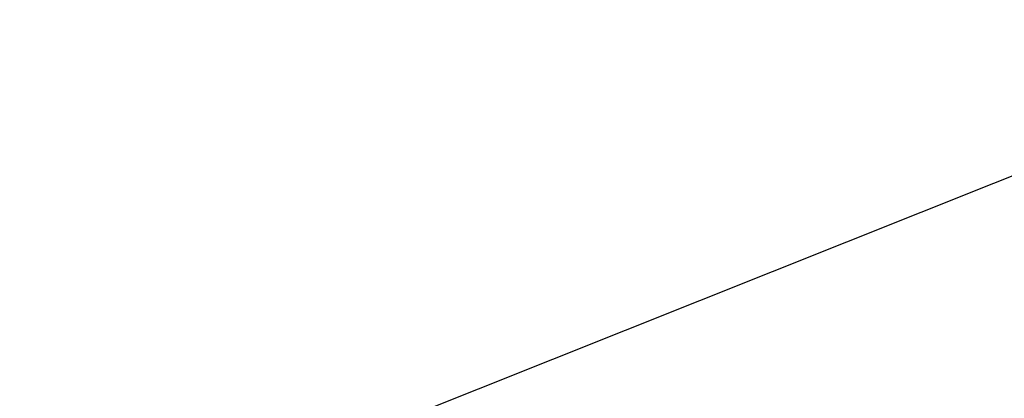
# Model space of a CAD drawing. Header units: metres. Extents: x 152057 to 155740, y 463538 to 465228.
# Tile 20 of 65: x 152577 to 152691, y 464044 to 464088. Entities that reach past the tile are written whole.
import ezdxf

# ---------------------------------------------------------------- set-up
doc = ezdxf.new("R2010")
doc.units = ezdxf.units.M
doc.layers.add('-DR-alg-kader', color=3, linetype='Continuous', plot=False)
doc.layers.add('-DR-v-vh-arc-BSS keiformaat', color=252, linetype='Continuous', lineweight=9)

msp = doc.modelspace()

# ---------------------------------------------------------------- hatches: boundary and pattern name
at = {"layer": '-DR-v-vh-arc-BSS keiformaat'}
h = msp.add_hatch(dxfattribs=at)
h.set_pattern_fill('ANSI36', color=256, scale=0.1, angle=90)
h.set_pattern_definition([(151.281974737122, (152511.2270875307, 463896.8356202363), (-0.6398389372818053, -0.0114684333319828), [0.7937500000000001, -0.15875, 0, -0.15875])])
edge = h.paths.add_edge_path()
edge.add_line((152710.034, 464038.9790000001), (152708.664, 464039.7420000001))
edge.add_line((152708.664, 464039.7420000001), (152707.164, 464041.469))
edge.add_line((152707.164, 464041.469), (152706.3420000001, 464042.9460000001))
edge.add_line((152706.3420000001, 464042.9460000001), (152705.4414391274, 464045.0820171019))
edge.add_line((152705.4414391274, 464045.0820171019), (152684.4905958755, 464038.1499080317))
edge.add_line((152684.4905958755, 464038.1499080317), (152686.277, 464037.639))
edge.add_line((152686.277, 464037.639), (152688.076, 464036.5620000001))
edge.add_line((152688.076, 464036.5620000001), (152689.542, 464035.1800000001))
edge.add_arc((152689.1220981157, 464034.988396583), 0.4615511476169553, -66.53263217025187, 24.527461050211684, ccw=False)
edge.add_line((152689.3059001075, 464034.5650217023), (152683.122, 464032.2860000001))
edge.add_line((152683.122, 464032.2860000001), (152670.7920000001, 464028.513))
edge.add_line((152670.7920000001, 464028.513), (152665.532, 464026.8850000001))
edge.add_line((152665.532, 464026.8850000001), (152657.11, 464024.0040000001))
edge.add_line((152657.11, 464024.0040000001), (152643.6510000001, 464019.312))
edge.add_line((152643.6510000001, 464019.312), (152637.0000000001, 464016.697))
edge.add_line((152637.0000000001, 464016.697), (152627.5419999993, 464013.1969999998))
edge.add_arc((152627.3453418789, 464013.621195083), 0.4675637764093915, 153.7490782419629, 294.8725813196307, ccw=False)
edge.add_line((152626.9259999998, 464013.8279999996), (152632.6222896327, 464023.3240711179))
edge.add_arc((152637.7675705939, 464020.2376356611), 5.999999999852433, 115.6640101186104, 149.0422465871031, ccw=False)
edge.add_arc((152635.3855591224, 464025.1950564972), 0.500000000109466, 20.559979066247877, 115.66401009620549, ccw=False)
edge.add_line((152635.8537116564, 464025.3706503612), (152636.6213500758, 464023.3240419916))
edge.add_line((152636.6213500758, 464023.3240419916), (152666.4440472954, 464034.509889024))
edge.add_line((152666.4440472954, 464034.509889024), (152666.1486858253, 464035.297355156))
edge.add_arc((152667.0849908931, 464035.6485428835), 0.9999999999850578, 105.7785867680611, 200.5599790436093, ccw=False)
edge.add_line((152666.8130702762, 464036.6108625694), (152663.9056180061, 464036.0377498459))
edge.add_arc((152664.8726032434, 464031.132146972), 5.00000000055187, 101.1510987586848, 110.4789074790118)
edge.add_line((152663.1232905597, 464035.8161522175), (152630.3513540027, 464024.2795125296))
edge.add_arc((152633.7132071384, 464014.7295533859), 10.12441485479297, 109.3934965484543, 124.5752313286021)
edge.add_arc((152635.375545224, 464012.3176271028), 13.0537076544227, 124.5752313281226, 151.1656309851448)
edge.add_line((152623.9402683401, 464018.6131593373), (152623.5094848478, 464017.790633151))
edge.add_arc((152623.9524146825, 464017.5586565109), 0.5000000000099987, 152.3574988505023, 292.1309985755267)
edge.add_line((152624.1407774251, 464017.095494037), (152614.5766643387, 464013.3000689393))
edge.add_line((152614.5766643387, 464013.3000689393), (152614.2000000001, 464011.8700000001))
edge.add_line((152614.2000000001, 464011.8700000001), (152612.9090000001, 464009.4050000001))
edge.add_line((152612.9090000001, 464009.4050000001), (152609.777, 464006.4240000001))
edge.add_line((152609.777, 464006.4240000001), (152607.58, 464005.17))
edge.add_line((152607.58, 464005.17), (152603.694, 464003.656))
edge.add_line((152603.694, 464003.656), (152599.489, 464002.7970000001))
edge.add_line((152599.489, 464002.7970000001), (152596.8920000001, 464002.5550000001))
edge.add_line((152596.8920000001, 464002.5550000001), (152594.3174431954, 464002.501776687))
edge.add_line((152594.3174431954, 464002.501776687), (152594.6808529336, 464001.6635795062))
edge.add_line((152594.6808529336, 464001.6635795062), (152585.8751901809, 463997.7927248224))
edge.add_arc((152546.3481498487, 464089.6492057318), 100.0000000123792, 290.66737642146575, 293.2828394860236, ccw=False)
edge.add_line((152581.642365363, 463996.0846913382), (152576.6668131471, 463994.2078236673))
edge.add_arc((152603.1374747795, 463924.0344378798), 75.00000000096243, 110.6673764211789, 113.7325281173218)
edge.add_line((152572.952408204, 463992.6920066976), (152573.051, 463991.958))
edge.add_line((152573.051, 463991.958), (152573.0550000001, 463989.702))
edge.add_line((152573.0550000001, 463989.702), (152572.3735680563, 463987.2544715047))
edge.add_line((152572.3735680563, 463987.2544715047), (152572.092, 463986.9990000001))
edge.add_line((152572.092, 463986.9990000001), (152571.402, 463986.421))
edge.add_line((152571.402, 463986.421), (152569.704, 463985.3010000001))
edge.add_line((152569.704, 463985.3010000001), (152567.4730000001, 463984.224))
edge.add_line((152567.4730000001, 463984.224), (152559.3480000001, 463980.4620000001))
edge.add_line((152559.3480000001, 463980.4620000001), (152575.072, 463984.658))
edge.add_line((152575.072, 463984.658), (152578.312, 463985.724))
edge.add_line((152578.312, 463985.724), (152581.3820000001, 463987.013))
edge.add_arc((152581.1559578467, 463987.4715609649), 0.5112467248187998, 208.5784709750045, 296.2404423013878, ccw=False)
edge.add_arc((152582.3139531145, 463987.4057386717), 1.616862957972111, 138.9293538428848, 186.3468245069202, ccw=False)
edge.add_line((152581.095, 463988.4680000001), (152582.529, 463989.5550000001))
edge.add_line((152582.529, 463989.5550000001), (152583.7340000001, 463990.3050000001))
edge.add_line((152583.7340000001, 463990.3050000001), (152593.663, 463994.74))
edge.add_line((152593.663, 463994.74), (152604.646, 463999.3290000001))
edge.add_line((152604.646, 463999.3290000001), (152617.314, 464004.527))
edge.add_line((152617.314, 464004.527), (152627.857, 464008.6830000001))
edge.add_line((152627.857, 464008.6830000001), (152638.1760000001, 464012.7380000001))
edge.add_line((152638.1760000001, 464012.7380000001), (152645.373, 464015.3950000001))
edge.add_line((152645.373, 464015.3950000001), (152659.384, 464020.3300000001))
edge.add_line((152659.384, 464020.3300000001), (152667.367, 464022.959))
edge.add_line((152667.367, 464022.959), (152672.998, 464024.804))
edge.add_line((152672.998, 464024.804), (152683.6540000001, 464028.115))
edge.add_line((152683.6540000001, 464028.115), (152693.052, 464030.9950000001))
edge.add_line((152693.052, 464030.9950000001), (152694.3976513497, 464031.2805812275))
edge.add_line((152694.3976513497, 464031.2805812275), (152707.497, 464035.605))
edge.add_line((152707.497, 464035.605), (152715.8920000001, 464038.175))
edge.add_line((152715.8920000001, 464038.175), (152715.977, 464038.426))
edge.add_line((152715.977, 464038.426), (152712.173, 464038.198))
edge.add_line((152712.173, 464038.198), (152710.034, 464038.9790000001))

# ---------------------------------------------------------------- linework, layer by layer
at = {"layer": '-DR-alg-kader'}
msp.add_lwpolyline([(152866.9292938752, 464024.1721610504), (152421.6633291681, 463846.2438439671), (152381.9587829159, 463945.6045493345), (152827.2247476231, 464123.5328664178)], close=True, dxfattribs=at)

doc.saveas('drawing.dxf')
